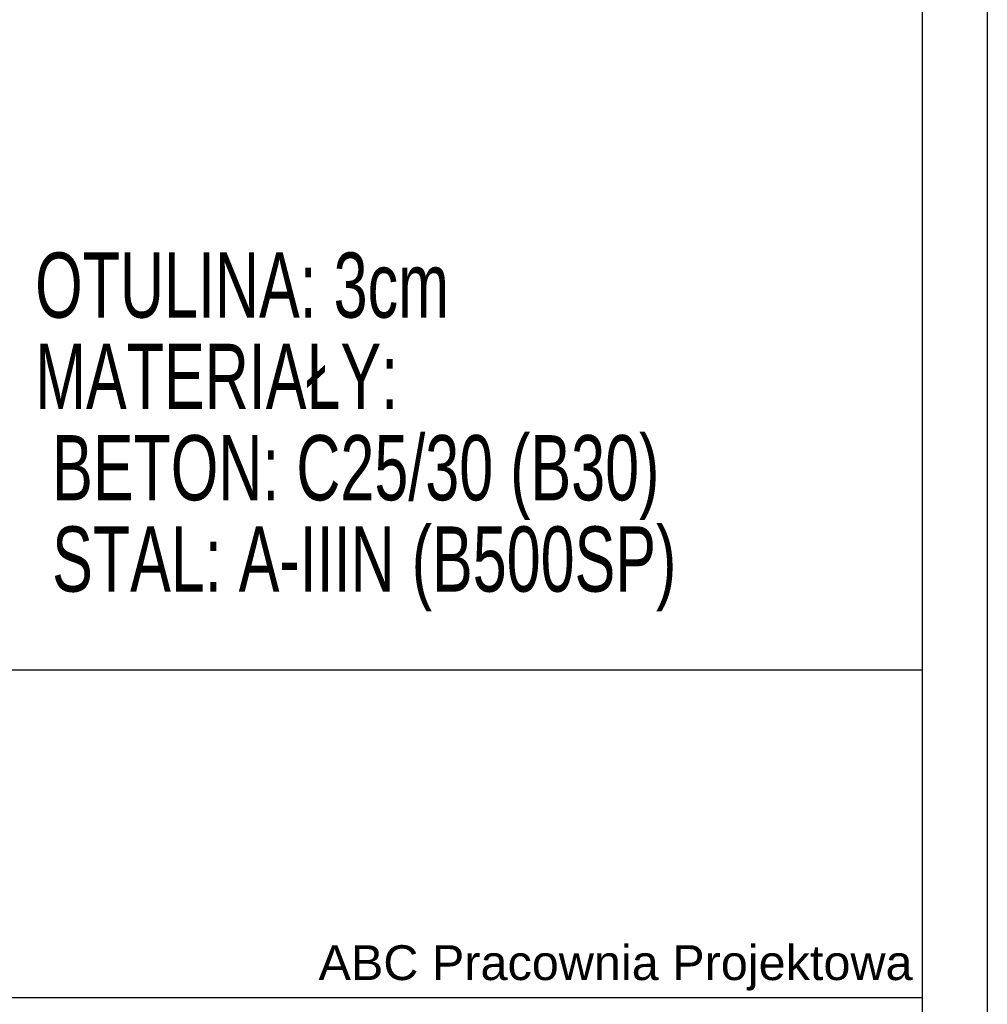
# Model space of a CAD drawing. Header units: millimetres. Extents: x -5773 to -2898, y -9833 to -1081.
# Tile 39 of 53: x -3084 to -2898, y -3695 to -3507. Entities that reach past the tile are written whole.
import ezdxf

# ---------------------------------------------------------------- set-up
doc = ezdxf.new("R2010")
doc.units = ezdxf.units.MM
doc.header["$LTSCALE"] = 25
for name, color, linetype in [('BA_ram', 2, 'Continuous'), ('BZ_txg', 3, 'Continuous'), ('Warstwa 1', 7, 'Continuous')]:
    doc.layers.add(name, color=color, linetype=linetype)
doc.styles.add('BIKTG', font='bikromsw.shx', dxfattribs={"width": 0.85})
doc.styles.add('SN1', font='arial.ttf', dxfattribs={"height": 1})

msp = doc.modelspace()

# ---------------------------------------------------------------- linework, layer by layer
at = {"layer": 'BA_ram', "color": 1}
msp.add_lwpolyline([(-3948.26, -3877.8), (-3948.26, -3135.3), (-2898.26, -3135.3), (-2898.26, -3877.8)], close=True, dxfattribs=at)
at = {"layer": 'BA_ram'}
msp.add_lwpolyline([(-3898.26, -3865.3), (-3898.26, -3147.8), (-2910.76, -3147.8), (-2910.76, -3865.3)], close=True, dxfattribs=at)
at = {"layer": 'Warstwa 1'}
msp.add_lwpolyline([(-3210.75, -3631.17), (-2910.76, -3631.17), (-2910.76, -3694.06), (-3210.75, -3694.06)], close=True, dxfattribs=at)

# ---------------------------------------------------------------- texts
at = {"layer": 'BZ_txg', "insert": (-3080.76, -3551.17), "char_height": 12.5, "width": 219.1519, "attachment_point": 1, "line_spacing_factor": 0.84, "style": 'BIKTG'}
msp.add_mtext('{\\W0.7;OTULINA: 3cm\\PMATERIAŁY:\\P BETON: C25/30 (B30)\\P STAL: A-IIIN (B500SP)}', dxfattribs=at)
at = {"layer": 'Warstwa 1', "color": 160, "insert": (-3026.45, -3683.97), "char_height": 4.5086, "width": 370.2376, "attachment_point": 1, "line_spacing_factor": 1.490392, "style": 'SN1'}
msp.add_mtext('{\\H1.4786x;ABC Pracownia Projektowa\\P}', dxfattribs=at)

doc.saveas('drawing.dxf')
